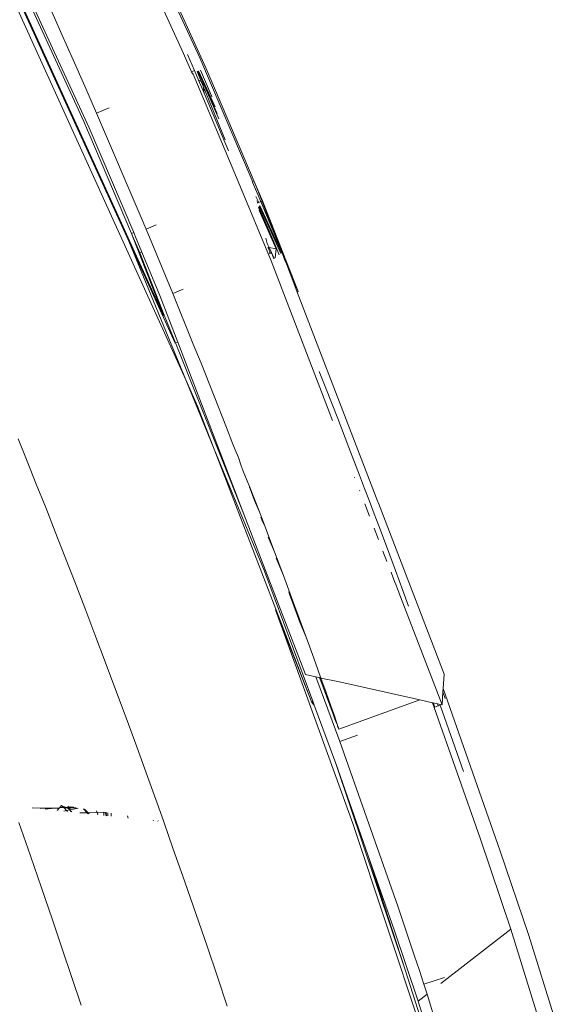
# Model space of a CAD drawing. Header units: millimetres. Extents: x 504675 to 860349, y -23215 to 63575.
# Tile 128 of 177: x 592472 to 592527, y 33372 to 33472. Entities that reach past the tile are written whole.
import ezdxf

# ---------------------------------------------------------------- set-up
doc = ezdxf.new("R2010")
doc.units = ezdxf.units.MM
doc.header["$LTSCALE"] = 10
doc.header["$PDMODE"] = 35
doc.header["$PDSIZE"] = -1000
doc.linetypes.add('LEVEL-F-OVERALL LAYOUT$0$HIDDEN', pattern=[0.375, 0.25, -0.125])
doc.layers.get('0').update_dxf_attribs({"linetype": 'CONTINUOUS'})
doc.layers.get('Defpoints').update_dxf_attribs({"color": 253, "linetype": 'CONTINUOUS'})
for name, color, linetype, lineweight in [('ARCH', 8, 'CONTINUOUS', 0), ('DIM', 8, 'CONTINUOUS', 15), ('furniture', 8, 'CONTINUOUS', 5), ('LEVEL - C OVERALL LAYOUT$0$A-EQPM', 8, 'CONTINUOUS', 5)]:
    doc.layers.add(name, color=color, linetype=linetype, lineweight=lineweight)
doc.layers.add('LEVEL-F-OVERALL LAYOUT$0$DASH1L', color=8, linetype='LEVEL-F-OVERALL LAYOUT$0$HIDDEN')
doc.styles.get("Standard").update_dxf_attribs({"font": 'verdana.ttf'})
doc.dimstyles.new('LBF 50', dxfattribs={"dimscale": 25, "dimtxt": 1.75, "dimasz": 1.75, "dimexe": 1, "dimexo": 1, "dimgap": 1, "dimtad": 1, "dimdec": 0, "dimrnd": 5, "dimzin": 12, "dimdsep": 46, "dimtxsty": 'Standard', "dimblk": 'CLOSEDBLANK', "dimcen": 0, "dimclrd": 256, "dimclre": 256, "dimclrt": 256, "dimadec": 0, "dimazin": 3, "dimtfac": 1, "dimtdec": 0, "dimtofl": 0, "dimtmove": 0, "dimatfit": 3, "dimldrblk": 'CLOSEDBLANK', "dimfxl": 0.18, "dimtolj": 1, "dimtzin": 0, "dimlwd": -1, "dimlwe": -1, "dimarcsym": 0})

# ---------------------------------------------------------------- blocks, each defined once
blk = doc.blocks.new('LEVEL - C OVERALL LAYOUT$0$Column Cladding - Column Cladding- 1200mm-V38-LEVEL C - PART PLAN 20')
at = {"layer": 'LEVEL - C OVERALL LAYOUT$0$A-EQPM', "color": 253, "lineweight": 5}
blk.add_arc((0, 0), 755, 270, 90, dxfattribs=at)
blk = doc.blocks.new('ARCH')
at = {"layer": 'LEVEL-F-OVERALL LAYOUT$0$DASH1L'}
h = blk.add_hatch(dxfattribs=at)
h.set_pattern_fill('ANGLE', color=8, scale=10, angle=352.06644)
h.set_pattern_definition([(352.0664444, (-404119.055, 373340.98), (9.6410197, 69.1814516), [50.8, -19.05]), (82.0664444, (-404119.055, 373340.98), (-69.1814516, 9.6410197), [50.8, -19.05])])
edge = h.paths.add_edge_path(flags=16)
edge.add_line((572074.712, 35847.062), (602196.904, 29528.217))
edge.add_line((602196.904, 29528.217), (599472.63, 39352.005))
edge.add_arc((597545.364, 38817.547), 2000, 15.499436, 89.998351)
edge.add_line((597545.422, 40817.547), (573256.113, 40817.547))
edge.add_arc((576210.344, 22394.182), 18658.72, 99.1099624, 106.6903327)
edge.add_line((570851.58, 40266.829), (572074.712, 35847.062))
h.paths.add_polyline_path([(583373.777, 40815.973), (583374.097, 40875.042), (586424.097, 40859.112), (586423.937, 40815.973)], flags=16)
h.paths.add_polyline_path([(600840.891, 34605.132), (600792.778, 34591.523), (599497.965, 39260.646), (599546.078, 39274.255)])
h.paths.add_polyline_path([(587210.4, 32671.778), (587194.965, 32598.383), (582692.955, 33542.787), (582708.389, 33616.182)])
edge = h.paths.add_edge_path()
edge.add_line((572071.73, 35387.893), (601863.317, 29138.4))
edge.add_arc((601986.5, 29725.619), 600, 258.152638, 375.499436)
edge.add_line((602564.68, 29885.956), (599906.265, 39472.258))
edge.add_arc((597545.364, 38817.547), 2450, 15.499436, 89.998351)
edge.add_line((597545.435, 41267.547), (573220.478, 41267.547))
edge.add_arc((576210.344, 22394.182), 19108.72, 99.0018321, 106.2358191)
edge.add_arc((571035.465, 40164.758), 600, 106.235819, 195.468967)
edge.add_line((570457.2, 40004.728), (571616.648, 35815.082))
edge.add_arc((572194.913, 35975.111), 600, 195.468967, 258.152638)
h.paths.add_polyline_path([(587210.4, 32671.778), (587195.409, 32600.494), (587195.432, 32600.49)])
at = {"layer": 'furniture'}
for p, q in [((592455.82, 33508.179), (592488.848, 33435.455)), ((592488.618, 33468.611), (592472.052, 33504.637)), ((592490.263, 33468.155), (592474.764, 33501.864)), ((592461.677, 33496.354), (592483.047, 33449.545)), ((592462.159, 33495.47), (592482.147, 33451.733)), ((592479.014, 33461.05), (592462.848, 33496.209)), ((592468.443, 33483.575), (592478.478, 33461.691)), ((592485.889, 33478.146), (592490.885, 33467.155)), ((592476.253, 33470.541), (592475.12, 33473.072)), ((592477.408, 33467.943), (592476.253, 33470.541)), ((592489.414, 33466.747), (592488.618, 33468.611)), ((592489.009, 33468.502), (592489.719, 33466.88)), ((592478.583, 33465.276), (592477.408, 33467.943)), ((592495.59, 33455.689), (592490.263, 33468.155)), ((592489.414, 33466.747), (592489.719, 33466.88)), ((592489.53, 33466.558), (592489.414, 33466.747)), ((592489.53, 33466.558), (592489.521, 33466.497)), ((592489.602, 33466.494), (592489.53, 33466.558)), ((592489.566, 33466.574), (592489.602, 33466.494)), ((592494.182, 33455.586), (592489.602, 33466.494)), ((592489.719, 33466.88), (592490.141, 33465.891)), ((592490.425, 33465.744), (592490.004, 33466.767)), ((592490.077, 33466.799), (592490.568, 33465.67)), ((592491.818, 33463.168), (592490.145, 33466.829)), ((592490.346, 33466.918), (592491.465, 33464.302)), ((592490.885, 33467.155), (592491.401, 33465.97)), ((592490.141, 33465.891), (592490.425, 33465.744)), ((592490.141, 33465.891), (592490.704, 33464.574)), ((592490.425, 33465.744), (592490.568, 33465.67)), ((592490.617, 33465.279), (592490.425, 33465.744)), ((592490.568, 33465.67), (592492.198, 33461.95)), ((592490.568, 33465.67), (592490.617, 33465.279)), ((592492.023, 33462.511), (592490.568, 33465.67)), ((592491.401, 33465.97), (592495.809, 33455.606)), ((592479.778, 33462.542), (592478.583, 33465.276)), ((592490.617, 33465.279), (592490.704, 33464.574)), ((592492.854, 33459.846), (592490.617, 33465.279)), ((592490.704, 33464.574), (592493.203, 33458.726)), ((592491.501, 33464.184), (592491.465, 33464.302)), ((592479.778, 33462.542), (592481.047, 33463.096)), ((592484.511, 33451.463), (592479.778, 33462.542)), ((592478.856, 33460.806), (592478.478, 33461.691)), ((592478.993, 33460.505), (592478.856, 33460.806)), ((592478.993, 33460.505), (592483.322, 33450.327)), ((592483.554, 33450.425), (592479.014, 33461.05)), ((592497.517, 33447.557), (592494.182, 33455.586)), ((592495.628, 33455.529), (592495.59, 33455.689)), ((592495.628, 33455.529), (592495.809, 33455.606)), ((592496.476, 33453.554), (592495.628, 33455.529)), ((592495.809, 33455.606), (592496.595, 33453.604)), ((592495.809, 33455.606), (592496.659, 33453.631)), ((592496.254, 33453.46), (592495.971, 33454.079)), ((592496.171, 33453.425), (592496.078, 33453.627)), ((592496.171, 33453.425), (592496.13, 33453.408)), ((592496.254, 33453.46), (592496.171, 33453.425)), ((592496.476, 33453.554), (592496.254, 33453.46)), ((592496.595, 33453.604), (592496.476, 33453.554)), ((592498.634, 33448.358), (592496.476, 33453.554)), ((592496.659, 33453.631), (592496.595, 33453.604)), ((592496.614, 33453.558), (592498.634, 33448.358)), ((592496.659, 33453.631), (592500.281, 33444.421)), ((592498.028, 33448.767), (592496.25, 33452.966)), ((592496.286, 33453.024), (592497.904, 33449.237)), ((592496.312, 33452.64), (592498.028, 33448.767)), ((592498.521, 33448.276), (592496.325, 33453.087)), ((592498.598, 33448.331), (592496.382, 33453.18)), ((592486.593, 33442.002), (592482.147, 33451.733)), ((592483.047, 33449.545), (592482.147, 33451.733)), ((592484.511, 33451.463), (592484.585, 33451.292)), ((592483.322, 33450.327), (592483.554, 33450.425)), ((592483.809, 33449.828), (592483.554, 33450.425)), ((592484.814, 33450.759), (592484.585, 33451.292)), ((592485.835, 33451.189), (592484.814, 33450.759)), ((592487.524, 33444.232), (592484.814, 33450.759)), ((592483.047, 33449.545), (592487.778, 33439.183)), ((592488.848, 33435.455), (592483.047, 33449.545)), ((592483.322, 33450.327), (592486.593, 33442.002)), ((592484.172, 33448.353), (592483.322, 33450.327)), ((592484.384, 33448.443), (592483.809, 33449.828)), ((592497.069, 33449.447), (592496.977, 33449.837)), ((592497.125, 33449.311), (592497.069, 33449.447)), ((592484.384, 33448.443), (592484.172, 33448.353)), ((592486.658, 33442.03), (592484.172, 33448.353)), ((592486.213, 33444.038), (592484.384, 33448.443)), ((592497.336, 33448.885), (592497.125, 33449.311)), ((592497.197, 33448.908), (592497.336, 33448.885)), ((592497.205, 33448.874), (592497.45, 33448.335)), ((592497.323, 33448.374), (592497.347, 33448.319)), ((592497.336, 33448.885), (592497.547, 33448.376)), ((592497.336, 33448.885), (592498.028, 33448.767)), ((592497.524, 33448.34), (592497.547, 33448.376)), ((592497.547, 33448.376), (592497.798, 33447.758)), ((592497.825, 33447.777), (592497.547, 33448.376)), ((592497.904, 33449.237), (592498.341, 33448.147)), ((592498.028, 33448.767), (592497.942, 33447.861)), ((592498.634, 33448.358), (592498.894, 33447.683)), ((592497.343, 33448.291), (592497.45, 33448.335)), ((592497.45, 33448.335), (592497.524, 33448.34)), ((592503.772, 33431.327), (592497.517, 33447.557)), ((592499.096, 33447.24), (592498.894, 33447.683)), ((592499.096, 33447.24), (592499.069, 33447.228)), ((592499.446, 33446.249), (592499.096, 33447.24)), ((592500.281, 33444.421), (592499.446, 33446.249)), ((592500.168, 33444.374), (592499.446, 33446.249)), ((592487.524, 33444.232), (592488.585, 33444.67)), ((592500.168, 33444.374), (592500.281, 33444.421)), ((592508.37, 33423.078), (592500.168, 33444.374)), ((592488.038, 33439.292), (592486.213, 33444.038)), ((592489.602, 33439.094), (592487.524, 33444.232)), ((592486.658, 33442.03), (592486.593, 33442.002)), ((592487.801, 33439.221), (592486.658, 33442.03)), ((592487.778, 33439.183), (592487.801, 33439.221)), ((592487.801, 33439.221), (592488.038, 33439.292)), ((592487.801, 33439.221), (592494.758, 33421.815)), ((592494.758, 33421.815), (592488.038, 33439.292)), ((592490.401, 33437.153), (592489.602, 33439.094)), ((592491.735, 33433.817), (592490.401, 33437.153)), ((592488.848, 33435.455), (592490.052, 33432.804)), ((592491.736, 33428.438), (592488.848, 33435.455)), ((592502.408, 33436.322), (592503.081, 33434.62)), ((592503.081, 33434.62), (592504.291, 33431.531)), ((592493, 33430.62), (592491.735, 33433.817)), ((592490.052, 33432.804), (592491.736, 33428.438)), ((592504.291, 33431.531), (592505.434, 33428.587)), ((592493.627, 33428.923), (592493, 33430.62)), ((592471.8, 33429.486), (592472.719, 33427.215)), ((592496.842, 33416.036), (592491.736, 33428.438)), ((592491.736, 33428.438), (592498.009, 33412.182)), ((592493.627, 33428.923), (592493.849, 33428.364)), ((592494.197, 33427.563), (592493.849, 33428.364)), ((592505.434, 33428.587), (592506.509, 33425.789)), ((592494.47, 33426.742), (592494.197, 33427.563)), ((592472.719, 33427.215), (592473.655, 33424.884)), ((592494.47, 33426.742), (592494.687, 33426.193)), ((592495.327, 33424.65), (592494.687, 33426.193)), ((592506.011, 33425.518), (592505.984, 33425.586)), ((592506.509, 33425.789), (592507.022, 33424.446)), ((592473.655, 33424.884), (592474.608, 33422.491)), ((592495.413, 33424.292), (592495.306, 33424.566)), ((592496.391, 33421.881), (592495.327, 33424.65)), ((592507.022, 33424.446), (592507.518, 33423.14)), ((592495.723, 33423.472), (592495.413, 33424.292)), ((592495.828, 33423.204), (592495.723, 33423.472)), ((592506.527, 33424.179), (592506.501, 33424.245)), ((592474.608, 33422.491), (592475.578, 33420.036)), ((592496.391, 33421.881), (592495.828, 33423.204)), ((592507.514, 33421.617), (592507.028, 33422.879)), ((592507.518, 33423.14), (592507.998, 33421.871)), ((592508.37, 33423.078), (592508.422, 33422.947)), ((592508.422, 33422.947), (592515.109, 33405.579)), ((592501.007, 33405.563), (592494.758, 33421.815)), ((592496.899, 33420.552), (592496.391, 33421.881)), ((592496.564, 33421.257), (592496.459, 33421.528)), ((592507.998, 33421.871), (592508.461, 33420.641)), ((592496.899, 33420.552), (592496.564, 33421.257)), ((592497.39, 33419.26), (592496.899, 33420.552)), ((592508.421, 33419.264), (592507.986, 33420.394)), ((592509.339, 33418.295), (592508.461, 33420.641)), ((592475.578, 33420.036), (592476.564, 33417.521)), ((592497.324, 33419.238), (592497.221, 33419.505)), ((592497.864, 33418.005), (592497.324, 33419.238)), ((592497.864, 33418.005), (592497.39, 33419.26)), ((592476.564, 33417.521), (592477.565, 33414.945)), ((592498.766, 33415.608), (592497.864, 33418.005)), ((592498.123, 33417.106), (592498.024, 33417.363)), ((592509.291, 33417.006), (592508.884, 33418.064)), ((592510.153, 33416.103), (592509.339, 33418.295)), ((592498.766, 33415.608), (592498.123, 33417.106)), ((592501.75, 33402.836), (592496.842, 33416.036)), ((592499.603, 33413.362), (592498.766, 33415.608)), ((592510.102, 33414.904), (592509.704, 33415.935)), ((592510.903, 33414.068), (592510.153, 33416.103)), ((592477.565, 33414.945), (592478.58, 33412.307)), ((592510.484, 33413.912), (592510.118, 33414.862)), ((592499.393, 33413.703), (592499.304, 33413.935)), ((592500.311, 33411.233), (592499.393, 33413.703)), ((592500.376, 33411.271), (592499.603, 33413.362)), ((592514.899, 33402.457), (592510.499, 33413.874)), ((592511.483, 33412.483), (592510.903, 33414.068)), ((592478.58, 33412.307), (592479.61, 33409.608)), ((592498.009, 33412.182), (592497.962, 33412.119)), ((592497.962, 33412.119), (592505.83, 33390.432)), ((592497.962, 33412.119), (592498.079, 33412)), ((592501.668, 33402.7), (592497.962, 33412.119)), ((592498.009, 33412.182), (592498.079, 33412)), ((592498.079, 33412), (592501.668, 33402.7)), ((592500.384, 33411.042), (592500.311, 33411.233)), ((592501.086, 33409.335), (592500.376, 33411.271)), ((592500.6, 33410.456), (592500.384, 33411.042)), ((592501.086, 33409.335), (592500.6, 33410.456)), ((592479.61, 33409.608), (592480.654, 33406.847)), ((592501.418, 33408.426), (592501.086, 33409.335)), ((592502.034, 33406.728), (592501.418, 33408.426)), ((592480.654, 33406.847), (592481.711, 33404.025)), ((592502.588, 33405.189), (592502.034, 33406.728)), ((592502.065, 33405.326), (592501.007, 33405.563)), ((592515.109, 33405.579), (592515.01, 33404.117)), ((592504.509, 33398.753), (592502.065, 33405.326)), ((592502.403, 33405.25), (592502.065, 33405.326)), ((592502.458, 33405.165), (592502.403, 33405.25)), ((592502.428, 33405.245), (592502.403, 33405.25)), ((592502.428, 33405.245), (592502.458, 33405.165)), ((592502.588, 33405.189), (592502.428, 33405.245)), ((592503.814, 33401.516), (592502.458, 33405.165)), ((592504.309, 33404.824), (592502.588, 33405.189)), ((592503.08, 33403.813), (592502.588, 33405.189)), ((592512.633, 33402.963), (592504.309, 33404.824)), ((592481.711, 33404.025), (592482.78, 33401.141)), ((592503.427, 33402.834), (592503.08, 33403.813)), ((592514.987, 33403.774), (592514.899, 33402.457)), ((592515.01, 33404.117), (592514.987, 33403.774)), ((592514.987, 33403.774), (592515.225, 33403.117)), ((592520.771, 33387.713), (592515.01, 33404.117)), ((592501.75, 33402.836), (592501.668, 33402.7)), ((592501.668, 33402.7), (592501.899, 33402.435)), ((592501.899, 33402.435), (592501.75, 33402.836)), ((592504.099, 33396.517), (592501.899, 33402.435)), ((592503.718, 33402.01), (592503.427, 33402.834)), ((592504.398, 33399.995), (592512.633, 33402.963)), ((592513.937, 33402.672), (592512.633, 33402.963)), ((592514.102, 33402.202), (592513.937, 33402.672)), ((592513.983, 33402.662), (592513.937, 33402.672)), ((592513.983, 33402.662), (592514.143, 33402.217)), ((592514.425, 33402.563), (592513.983, 33402.662)), ((592514.143, 33402.217), (592514.493, 33402.374)), ((592514.493, 33402.374), (592514.425, 33402.563)), ((592514.465, 33402.554), (592514.425, 33402.563)), ((592514.465, 33402.554), (592514.493, 33402.374)), ((592514.685, 33402.505), (592514.465, 33402.554)), ((592514.503, 33402.347), (592514.493, 33402.374)), ((592514.493, 33402.374), (592514.536, 33402.359)), ((592514.536, 33402.359), (592514.715, 33402.423)), ((592514.685, 33402.505), (592514.715, 33402.423)), ((592514.899, 33402.457), (592514.685, 33402.505)), ((592514.715, 33402.423), (592517.072, 33395.711)), ((592503.954, 33401.335), (592503.718, 33402.01)), ((592503.814, 33401.516), (592504.001, 33401.018)), ((592514.102, 33402.202), (592514.143, 33402.217)), ((592518.767, 33388.918), (592514.102, 33402.202)), ((592482.78, 33401.141), (592483.862, 33398.196)), ((592504.138, 33400.803), (592503.954, 33401.335)), ((592504.001, 33401.018), (592504.154, 33400.611)), ((592504.272, 33400.409), (592504.138, 33400.803)), ((592504.154, 33400.611), (592504.272, 33400.409)), ((592504.272, 33400.409), (592504.273, 33400.301)), ((592504.273, 33400.301), (592504.358, 33400.147)), ((592504.358, 33400.147), (592504.355, 33400.094)), ((592504.355, 33400.094), (592504.398, 33399.995)), ((592504.509, 33398.753), (592506.314, 33399.402)), ((592510.389, 33382.012), (592504.509, 33398.753)), ((592483.862, 33398.196), (592484.955, 33395.188)), ((592507.361, 33387.229), (592504.099, 33396.517)), ((592511.139, 33375.549), (592504.099, 33396.517)), ((592484.955, 33395.188), (592486.057, 33392.123)), ((592473.244, 33392.024), (592475.52, 33391.971)), ((592475.52, 33391.971), (592474.063, 33391.936)), ((592474.568, 33391.881), (592475.52, 33391.971)), ((592475.52, 33391.971), (592475.99, 33391.983)), ((592475.99, 33391.983), (592475.79, 33391.75)), ((592476.048, 33392.05), (592475.99, 33391.983)), ((592476.22, 33392.252), (592476.048, 33392.05)), ((592476.048, 33392.05), (592476.394, 33392.054)), ((592476.474, 33391.995), (592476.048, 33392.05)), ((592476.22, 33392.252), (592476.394, 33392.054)), ((592476.585, 33392.072), (592476.22, 33392.252)), ((592476.394, 33392.054), (592476.585, 33392.072)), ((592476.394, 33392.054), (592476.474, 33391.995)), ((592476.728, 33391.736), (592476.459, 33391.678)), ((592476.729, 33392.001), (592476.474, 33391.995)), ((592476.474, 33391.995), (592476.728, 33391.736)), ((592476.585, 33392.072), (592476.618, 33392.056)), ((592476.618, 33392.056), (592476.898, 33392.059)), ((592476.729, 33392.001), (592476.618, 33392.056)), ((592477.039, 33391.803), (592476.728, 33391.736)), ((592476.728, 33391.736), (592476.824, 33391.638)), ((592476.914, 33392.005), (592476.729, 33392.001)), ((592476.948, 33391.893), (592476.729, 33392.001)), ((592476.867, 33392.162), (592476.911, 33392.103)), ((592476.911, 33392.103), (592476.898, 33392.059)), ((592476.898, 33392.059), (592477.006, 33392.061)), ((592476.898, 33392.059), (592476.914, 33392.005)), ((592476.911, 33392.103), (592476.901, 33392.156)), ((592477.025, 33392.008), (592476.914, 33392.005)), ((592476.914, 33392.005), (592476.948, 33391.893)), ((592477.039, 33391.803), (592476.948, 33391.893)), ((592477.006, 33392.061), (592476.977, 33392.144)), ((592477.006, 33392.061), (592477.114, 33392.122)), ((592477.006, 33392.061), (592477.472, 33392.064)), ((592477.025, 33392.008), (592477.006, 33392.061)), ((592477.714, 33392.025), (592477.025, 33392.008)), ((592477.094, 33391.815), (592477.025, 33392.008)), ((592477.094, 33391.815), (592477.039, 33391.803)), ((592477.134, 33391.703), (592477.039, 33391.803)), ((592477.916, 33391.992), (592477.094, 33391.815)), ((592477.134, 33391.703), (592477.094, 33391.815)), ((592477.17, 33391.601), (592477.134, 33391.703)), ((592477.251, 33391.592), (592477.134, 33391.703)), ((592478.064, 33391.505), (592478.817, 33391.516)), ((592478.456, 33391.905), (592478.817, 33391.516)), ((592478.91, 33391.518), (592478.546, 33391.89)), ((592478.817, 33391.516), (592478.91, 33391.518)), ((592478.817, 33391.516), (592478.913, 33391.413)), ((592478.91, 33391.518), (592479.839, 33391.532)), ((592479.023, 33391.402), (592478.91, 33391.518)), ((592479.839, 33391.532), (592479.781, 33391.69)), ((592479.839, 33391.532), (592480.504, 33391.573)), ((592479.923, 33391.305), (592479.839, 33391.532)), ((592480.504, 33391.573), (592480.677, 33391.545)), ((592480.51, 33391.241), (592480.504, 33391.573)), ((592480.677, 33391.545), (592480.709, 33391.22)), ((592480.677, 33391.545), (592480.766, 33391.347)), ((592480.749, 33391.533), (592480.766, 33391.347)), ((592480.791, 33391.527), (592480.766, 33391.347)), ((592480.929, 33391.196), (592480.916, 33391.506)), ((592481.256, 33391.451), (592481.278, 33391.159)), ((592486.057, 33392.123), (592486.606, 33390.585)), ((592471.876, 33390.519), (592473.06, 33387.139)), ((592480.758, 33391.282), (592480.749, 33391.216)), ((592480.766, 33391.347), (592480.758, 33391.282)), ((592480.758, 33391.282), (592480.779, 33391.213)), ((592480.809, 33391.209), (592480.758, 33391.282)), ((592482.997, 33390.974), (592482.922, 33391.182)), ((592485.536, 33390.758), (592485.559, 33390.698)), ((592486.02, 33390.68), (592486.032, 33390.647)), ((592487.546, 33387.931), (592486.606, 33390.585)), ((592505.83, 33390.432), (592515.388, 33361.705)), ((592521.88, 33379.701), (592518.767, 33388.918)), ((592487.546, 33387.931), (592488.752, 33384.491)), ((592523.699, 33379.036), (592520.771, 33387.713)), ((592473.06, 33387.139), (592474.188, 33383.885)), ((592510.037, 33379.606), (592507.361, 33387.229)), ((592507.361, 33387.229), (592511.139, 33375.549)), ((592488.752, 33384.491), (592489.904, 33381.169)), ((592474.188, 33383.885), (592475.264, 33380.742)), ((592510.389, 33382.012), (592511.598, 33378.464)), ((592475.264, 33380.742), (592476.292, 33377.71)), ((592489.904, 33381.169), (592491.004, 33377.959)), ((592512.471, 33372.381), (592510.037, 33379.606)), ((592521.88, 33379.701), (592514.769, 33374.169)), ((592535.068, 33337.387), (592521.88, 33379.701)), ((592512.104, 33376.961), (592511.598, 33378.464)), ((592526.377, 33370.44), (592523.699, 33379.036)), ((592476.292, 33377.71), (592477.272, 33374.788)), ((592491.004, 33377.959), (592492.054, 33374.861)), ((592512.104, 33376.961), (592512.561, 33375.595)), ((592511.139, 33375.549), (592516.658, 33358.489)), ((592512.561, 33375.595), (592513.056, 33374.102)), ((592477.272, 33374.788), (592478.206, 33371.975)), ((592492.054, 33374.861), (592493.056, 33371.876)), ((592513.056, 33374.102), (592515.131, 33374.789)), ((592513.374, 33373.083), (592513.056, 33374.102)), ((592513.374, 33373.083), (592512.471, 33372.381)), ((592520.023, 33348.085), (592512.471, 33372.381)), ((592521.421, 33347.091), (592513.374, 33373.083))]:
    blk.add_line(p, q, dxfattribs=at)
at = {"color": 253, "lineweight": 5, "rotation": 352.0664444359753}
blk.add_blockref('LEVEL - C OVERALL LAYOUT$0$Column Cladding - Column Cladding- 1200mm-V38-LEVEL C - PART PLAN 20', (591721.713, 33073.944), dxfattribs=at)
blk = doc.blocks.new('_ClosedBlank')
at = {"color": 0, "linetype": 'ByBlock', "lineweight": -2}
for p, q in [((-1, 0.1667), (0, 0)), ((-1, 0.1667), (-1, -0.1667)), ((0, 0), (-1, -0.1667))]:
    blk.add_line(p, q, dxfattribs=at)
blk = doc.blocks.new('*D67')
at = {"layer": 'Defpoints', "color": 0, "ltscale": 0.25, "transparency": 16777216}
for p in [(592954.14, 34131.711), (593370.787, 32690.738), (592853.033, 32541.033)]:
    blk.add_point(p, dxfattribs=at)
at = {"layer": 'DIM', "ltscale": 0.25}
for p, q in [((592930.124, 34124.767), (592412.37, 33975.062)), ((592448.538, 33939.978), (592840.881, 32583.061)), ((593346.771, 32683.793), (592829.017, 32534.089))]:
    blk.add_line(p, q, dxfattribs=at)
at = {"layer": 'DIM', "ltscale": 0.25, "xscale": 43.75, "yscale": 43.75, "zscale": 43.75}
for p, rotation in [((592436.386, 33982.006), 106.1268337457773), ((592853.033, 32541.033), 286.1268337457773)]:
    blk.add_blockref('_ClosedBlank', p, dxfattribs=dict(at, rotation=rotation))
at = {"layer": 'DIM', "ltscale": 0.25, "insert": (592718.726, 33282.921), "char_height": 100, "attachment_point": 5, "rotation": 286.12683}
blk.add_mtext('\\A1;1500', dxfattribs=at)

msp = doc.modelspace()

# ---------------------------------------------------------------- block references
at = {"layer": 'ARCH'}
msp.add_blockref('ARCH', (0, 0), dxfattribs=at)

# ---------------------------------------------------------------- dimensions: what is measured, and where the dimension line sits
at = {"layer": 'DIM', "color": 1, "ltscale": 0.25}
dim = msp.add_linear_dim(base=(592853.033, 32541.033), p1=(592954.14, 34131.711), p2=(593370.787, 32690.738), angle=106.12683, dimstyle='LBF 50', override={"dimtxt": 4, "dimtad": 3}, dxfattribs=at)
dim.commit()
dim.dimension.update_dxf_attribs({"geometry": '*D67', "text_midpoint": (592718.726, 33282.921)})

doc.saveas('drawing.dxf')
